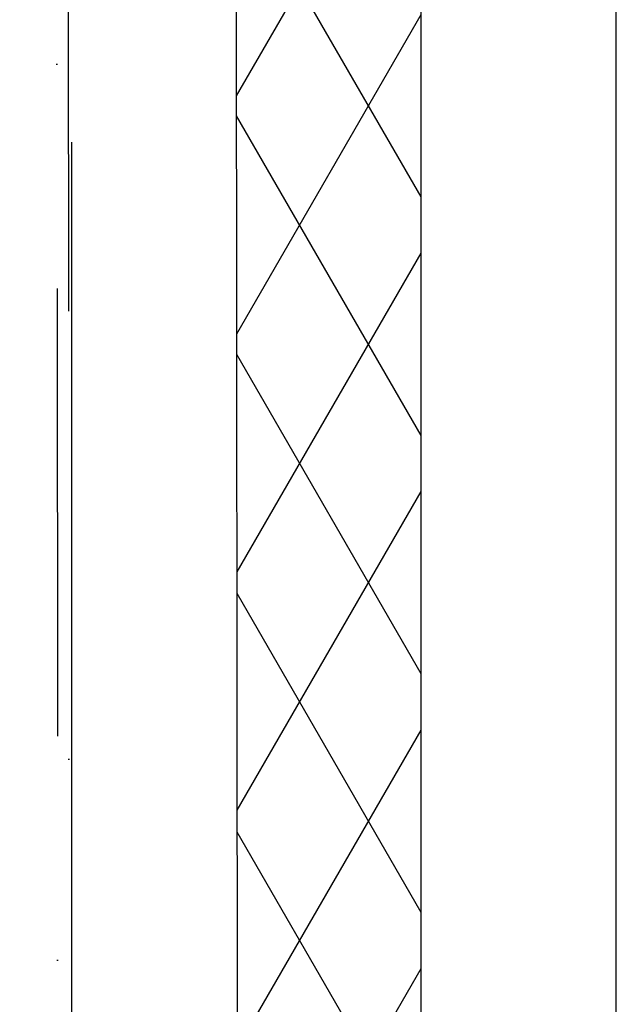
# Model space of a CAD drawing. Header units: millimetres. Extents: x -32221 to 212500, y 31663 to 93766.
# Tile 154 of 256: x 53596 to 53934, y 35703 to 36262. Entities that reach past the tile are written whole.
import ezdxf

# ---------------------------------------------------------------- set-up
doc = ezdxf.new("R2010")
doc.units = ezdxf.units.MM
doc.linetypes.add('DASHDOTX2', pattern=[50.8, 25.4, -12.7, 0, -12.7])
doc.layers.add('osie', color=251, linetype='Continuous')
doc.layers.add('Sciany', color=251, linetype='Continuous')

msp = doc.modelspace()

# ---------------------------------------------------------------- hatches: boundary and pattern name
at = {"layer": 'Sciany', "transparency": 33554687}
h = msp.add_hatch(dxfattribs=at)
h.set_pattern_fill('DIAMONDS', color=256, scale=21.298246, angle=360, style=0)
h.set_pattern_definition([(60, (39230.966, 27083.856), (-58.56231, 33.81097), []), (120, (39230.966, 27083.856), (-58.56231, -33.81097), [])])
h.paths.add_polyline_path([(53208.137, 62063.886), (50637.866, 62066.529), (50637.76, 61964.329), (53208.031, 61961.698)])
h.paths.add_polyline_path([(45887.869, 62071.414), (44005.486, 62073.349), (44005.486, 61971.118), (45887.763, 61969.191)])
h.paths.add_polyline_path([(53823.349, 47660.849), (53823.349, 50686.357), (53718.343, 50695.537), (53721.117, 47660.719)])
h.paths.add_polyline_path([(43977.628, 33450.598), (53823.349, 33450.598), (53823.349, 36578.467), (53718.343, 36587.648), (53721.117, 33552.829), (43977.718, 33540.906)])

# ---------------------------------------------------------------- linework, layer by layer
at = {"layer": 'osie', "linetype": 'DASHDOTX2', "ltscale": 25}
msp.add_line((53625.169, 33017.037), (53625.169, 62728.08), dxfattribs=at)
at = {"layer": 'osie', "linetype": 'DASHDOTX2', "ltscale": 20}
msp.add_line((53622.835, 36604.293), (53625.169, 33649.432), dxfattribs=at)
at = {"layer": 'Sciany', "linetype": 'DASHDOTX2', "ltscale": 10}
msp.add_line((53616.422, 36617.358), (53618.756, 33662.497), dxfattribs=at)
at = {"layer": 'Sciany'}
for p, q in [((53721.117, 33552.829), (53718.33, 36601.665)), ((53823.349, 33450.598), (53823.349, 36578.467)), ((53934.1, 33339.847), (53934.1, 36568.784))]:
    msp.add_line(p, q, dxfattribs=at)

doc.saveas('drawing.dxf')
